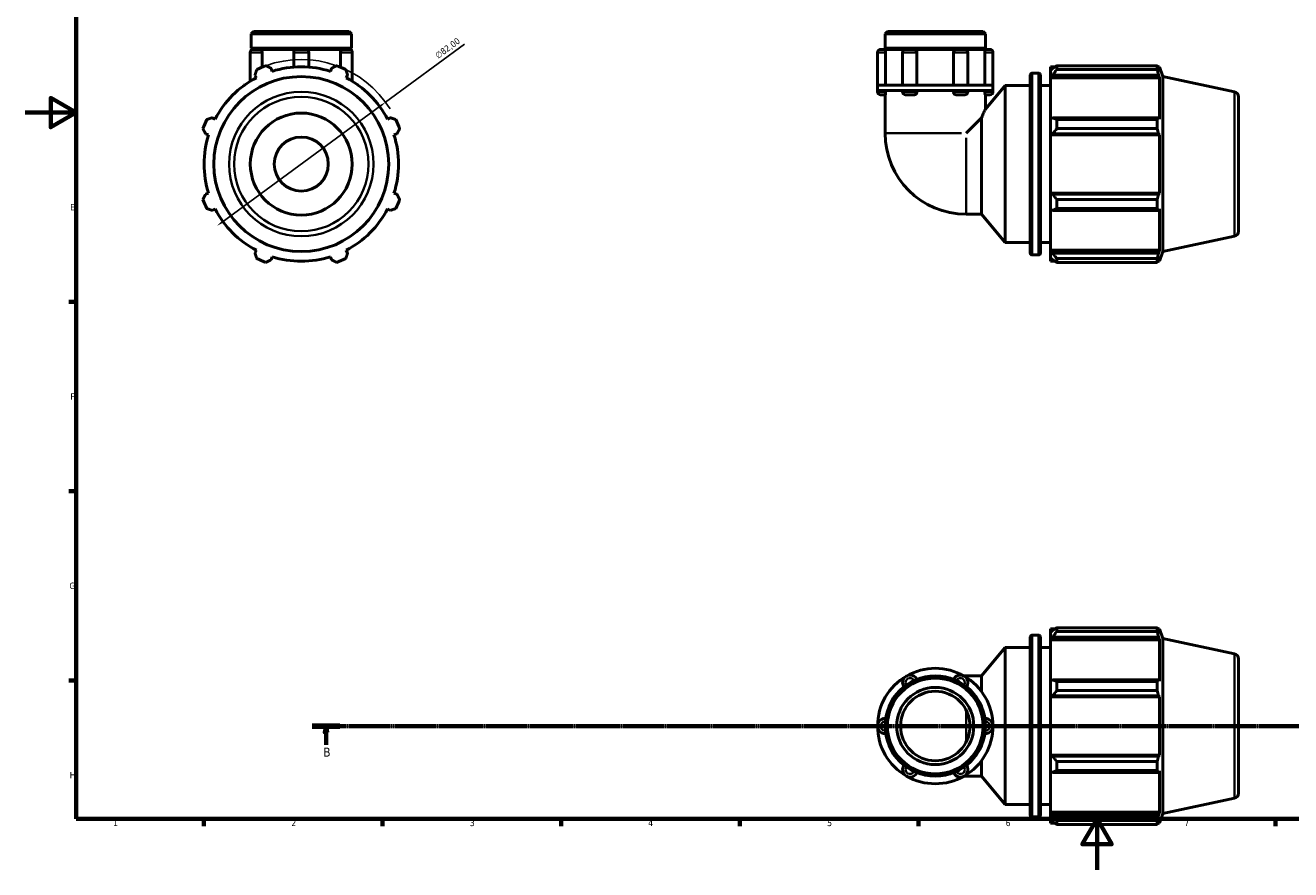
# Model space of a CAD drawing. Header units: millimetres. Extents: x 0 to 931, y 0 to 899.
# Tile 1 of 5: x 0 to 496, y 0 to 331. Entities that reach past the tile are written whole.
import ezdxf

# ---------------------------------------------------------------- set-up
doc = ezdxf.new("R2010")
doc.units = ezdxf.units.MM
doc.linetypes.add('CHAIN', pattern=[0.7087, 0.4724, -0.0591, 0.1181, -0.0591])
for name, color, linetype, lineweight in [('Border (ISO)', 7, 'Continuous', 70), ('Dimension (ISO)', 7, 'Continuous', 25), ('Section Line (ISO)', 7, 'CHAIN', 70), ('Visible (ISO)', 7, 'Continuous', 50), ('Visible Narrow (ISO)', 7, 'Continuous', 35)]:
    doc.layers.add(name, color=color, linetype=linetype, lineweight=lineweight)
doc.styles.add('Label Text (ISO)', font='tahoma.ttf')
doc.styles.add('Note Text (ISO)', font='tahoma.ttf')
doc.dimstyles.new('Default (ISO)', dxfattribs={"dimtxt": 2.5, "dimasz": 2.5, "dimexe": 3.175, "dimexo": 0, "dimgap": 0.762, "dimtad": 1, "dimrnd": 1e-08, "dimzin": 0, "dimtxsty": 'Note Text (ISO)', "dimcen": 0.09, "dimdle": 10, "dimclrd": 256, "dimclre": 256, "dimclrt": 232, "dimazin": 0, "dimtfac": 1.40208, "dimtmove": 0, "dimatfit": 3, "dimfxl": 1, "dimtolj": 1, "dimtzin": 0, "dimlwd": -1, "dimlwe": -1, "dimarcsym": 0})

# ---------------------------------------------------------------- blocks, each defined once
blk = doc.blocks.new('Borders Default Border')
at = {"layer": 'Border (ISO)'}
for p, q in [((20, 222.75), (17.1, 222.75)), ((20, 148.5), (17.1, 148.5)), ((20, 74.25), (17.1, 74.25)), ((70.08, 20), (70.08, 17.1)), ((140.17, 20), (140.17, 17.1)), ((210.25, 20), (210.25, 17.1)), ((280.33, 20), (280.33, 17.1)), ((350.42, 20), (350.42, 17.1)), ((490.58, 20), (490.58, 17.1))]:
    blk.add_line(p, q, dxfattribs=at)
at = {"layer": 'Border (ISO)', "flags": 128}
for points in [[(20, 20), (20, 574), (821, 574), (821, 20), (20, 20)], [(0, 297), (20, 297), (10, 302.77), (10, 291.23), (20, 297)], [(420.5, 0), (420.5, 20), (414.73, 10), (426.27, 10), (420.5, 20)]]:
    blk.add_lwpolyline(points, dxfattribs=at)
at = {"layer": 'Border (ISO)', "color": 232, "true_color": 0xca0064, "char_height": 2.5, "attachment_point": 7, "style": 'Note Text (ISO)'}
for s, insert in [('E', (17.64, 258.63)), ('F', (17.7, 184.38)), ('G', (17.31, 110.08)), ('H', (17.44, 35.88)), ('1', (34.48, 17.1)), ('2', (104.37, 17.1)), ('3', (174.43, 17.05)), ('4', (244.42, 17.1)), ('5', (314.64, 17.05)), ('6', (384.66, 17.05)), ('7', (454.77, 17.1))]:
    blk.add_mtext(s, dxfattribs=dict(at, insert=insert))
blk = doc.blocks.new('2dTransSection0')
at = {"layer": 'Section Line (ISO)', "linetype": 'CHAIN'}
blk.add_line((112.61, 56.35), (745.43, 56.35), dxfattribs=at)
at = {"layer": 'Section Line (ISO)', "linetype": 'Continuous', "lineweight": 140}
blk.add_line((112.61, 56.35), (123.38, 56.35), dxfattribs=at)
at = {"layer": 'Section Line (ISO)', "linetype": 'Continuous'}
for p, q in [((117.99, 56.35), (117.49, 53.85)), ((117.99, 53.85), (117.99, 56.35)), ((118.49, 53.85), (117.99, 56.35)), ((117.49, 53.85), (118.49, 53.85)), ((117.99, 49), (117.99, 53.85))]:
    blk.add_line(p, q, dxfattribs=at)
at = {"layer": 'Section Line (ISO)', "linetype": 'Continuous', "flags": 128}
blk.add_lwpolyline([(118.49, 53.85), (117.99, 56.35), (117.49, 53.85), (118.49, 53.85)], dxfattribs=at)
at = {"layer": 'Section Line (ISO)'}
blk.add_solid([(118.49, 53.85), (117.99, 56.35), (117.49, 53.85), (118.49, 53.85)], dxfattribs=at)
at = {"layer": 'Section Line (ISO)', "insert": (116.92, 44.35), "char_height": 3.5, "attachment_point": 7, "style": 'Label Text (ISO)'}
blk.add_mtext('B', dxfattribs=at)
blk = doc.blocks.new('*D13')
at = {"layer": 'Defpoints', "color": 0, "transparency": 16777216}
for p in [(141.34, 301.06), (75.22, 252.56)]:
    blk.add_point(p, dxfattribs=at)
at = {"layer": 'Dimension (ISO)', "transparency": 16777216}
for p, q in [((141.34, 301.06), (172.32, 323.78)), ((77.24, 254.04), (139.33, 299.58))]:
    blk.add_line(p, q, dxfattribs=at)
blk.add_arc((108.28, 276.81), 41, 31.8232, 109.792, dxfattribs=at)
for points in [[(139.08, 299.91), (139.57, 299.24), (141.34, 301.06)], [(76.99, 254.37), (77.48, 253.7), (75.22, 252.56)]]:
    blk.add_solid(points, dxfattribs=at)
at = {"layer": 'Dimension (ISO)', "color": 232, "true_color": 0xca0064, "transparency": 16777216, "insert": (160.5, 320.04), "char_height": 2.5, "attachment_point": 1, "rotation": 36.2602, "style": 'Note Text (ISO)'}
blk.add_mtext('\\A1;∅82,00', dxfattribs=at)

msp = doc.modelspace()

# ---------------------------------------------------------------- linework, layer by layer
at = {"layer": 'Visible (ISO)'}
for p, q in [((89.501, 328.806), (88.592, 327.897)), ((88.592, 322.306), (88.592, 327.897)), ((127.971, 327.897), (88.592, 327.897)), ((89.501, 328.806), (127.062, 328.806)), ((127.062, 328.806), (127.971, 327.897)), ((127.971, 322.306), (127.971, 327.897)), ((338.247, 328.806), (337.339, 327.897)), ((337.339, 322.306), (337.339, 327.897)), ((376.717, 327.897), (337.339, 327.897)), ((338.247, 328.806), (375.808, 328.806)), ((375.808, 328.806), (376.717, 327.897)), ((376.717, 322.306), (376.717, 327.897)), ((88.277, 320.625), (88.277, 309.267)), ((127.971, 322.306), (88.592, 322.306)), ((89.092, 321.806), (88.592, 322.306)), ((88.592, 321.806), (89.458, 321.806)), ((88.592, 321.428), (88.592, 321.806)), ((89.458, 321.806), (92.184, 321.806)), ((92.184, 321.806), (106.509, 321.806)), ((92.894, 320.625), (92.894, 314.809)), ((105.328, 320.625), (105.328, 314.821)), ((106.509, 321.806), (110.053, 321.806)), ((110.053, 321.806), (124.379, 321.806)), ((111.235, 320.625), (111.235, 314.821)), ((123.668, 314.809), (123.668, 320.625)), ((124.379, 321.806), (127.105, 321.806)), ((127.105, 321.806), (127.971, 321.806)), ((127.471, 321.806), (127.971, 322.306)), ((127.971, 321.428), (127.971, 321.806)), ((128.286, 320.625), (128.286, 309.267)), ((334.385, 320.625), (334.385, 307.806)), ((335.566, 321.806), (337.418, 321.806)), ((376.717, 322.306), (337.339, 322.306)), ((337.839, 321.806), (337.339, 322.306)), ((337.418, 321.806), (345.411, 321.806)), ((337.56, 320.625), (337.56, 307.806)), ((344.23, 320.625), (344.23, 307.806)), ((345.411, 321.806), (348.756, 321.806)), ((348.756, 321.806), (365.299, 321.806)), ((349.844, 320.625), (349.844, 307.806)), ((364.211, 307.806), (364.211, 320.625)), ((365.299, 321.806), (368.644, 321.806)), ((368.644, 321.806), (376.637, 321.806)), ((369.826, 320.625), (369.826, 307.806)), ((376.217, 321.806), (376.717, 322.306)), ((376.495, 307.806), (376.495, 320.625)), ((376.637, 321.806), (378.489, 321.806)), ((379.67, 320.625), (379.67, 307.806)), ((96.815, 313.171), (96.446, 314.344)), ((120.117, 314.344), (119.747, 313.171)), ((402.248, 314.936), (402.248, 313.562)), ((402.248, 314.936), (403.993, 314.936)), ((403.068, 314.344), (402.248, 313.562)), ((402.248, 310.991), (402.248, 313.562)), ((404.708, 315.384), (404.708, 313.901)), ((404.708, 315.384), (444.108, 315.384)), ((444.108, 313.901), (404.708, 313.901)), ((444.108, 313.901), (444.108, 315.384)), ((444.341, 314.936), (445.041, 314.936)), ((445.041, 313.171), (444.641, 314.344)), ((445.041, 313.171), (445.041, 314.936)), ((446.278, 311.13), (445.041, 314.936)), ((90.107, 311.719), (90.675, 310.628)), ((125.888, 310.628), (126.456, 311.719)), ((394.314, 241.936), (394.314, 311.676)), ((395.114, 312.476), (397.481, 312.476)), ((398.281, 311.676), (398.281, 241.936)), ((402.248, 310.991), (403.068, 311.719)), ((402.248, 310.628), (402.248, 310.991)), ((402.248, 310.628), (402.248, 294.602)), ((402.248, 310.628), (445.041, 310.628)), ((403.068, 311.719), (444.641, 311.719)), ((444.641, 311.719), (445.041, 310.628)), ((445.041, 294.412), (445.041, 310.628)), ((446.278, 242.482), (446.278, 311.13)), ((474.443, 305.143), (446.278, 311.13)), ((86.08, 307.806), (85.639, 307.806)), ((85.639, 307.485), (85.639, 307.806)), ((130.924, 307.806), (130.483, 307.806)), ((130.924, 307.485), (130.924, 307.806)), ((345.706, 307.806), (334.385, 307.806)), ((334.385, 305.706), (334.385, 307.806)), ((334.385, 305.706), (334.385, 305.137)), ((345.706, 305.706), (334.385, 305.706)), ((337.418, 303.956), (335.566, 303.956)), ((337.339, 303.956), (337.339, 288.922)), ((337.56, 305.706), (337.56, 305.137)), ((344.23, 305.706), (344.23, 305.137)), ((348.756, 303.956), (345.411, 303.956)), ((368.349, 307.806), (345.706, 307.806)), ((368.349, 305.706), (345.706, 305.706)), ((349.844, 305.706), (349.844, 305.137)), ((364.211, 305.137), (364.211, 305.706)), ((368.644, 303.956), (365.299, 303.956)), ((379.67, 307.806), (368.349, 307.806)), ((379.67, 305.706), (368.349, 305.706)), ((369.826, 305.706), (369.826, 305.137)), ((376.495, 305.137), (376.495, 305.706)), ((378.489, 303.956), (376.637, 303.956)), ((376.717, 298.402), (384.398, 307.556)), ((376.717, 303.956), (376.717, 298.402)), ((379.67, 305.706), (379.67, 307.806)), ((379.67, 305.706), (379.67, 305.137)), ((384.398, 246.056), (384.398, 307.556)), ((384.398, 307.556), (394.314, 307.556)), ((398.281, 307.556), (402.248, 307.556)), ((476.028, 303.186), (476.028, 250.426)), ((74.46, 294.412), (73.369, 294.98)), ((143.194, 294.98), (142.103, 294.412)), ((375.117, 294.895), (369.144, 288.922)), ((375.117, 257.117), (375.117, 294.895)), ((403.068, 294.98), (402.248, 294.602)), ((402.248, 288.395), (402.248, 294.602)), ((444.641, 294.98), (403.068, 294.98)), ((404.708, 294.268), (404.708, 290.689)), ((404.708, 294.268), (444.108, 294.268)), ((444.108, 290.689), (444.108, 294.268)), ((445.041, 294.412), (444.641, 294.98)), ((70.743, 288.642), (71.916, 288.272)), ((144.647, 288.272), (145.82, 288.642)), ((402.248, 288.395), (403.068, 288.642)), ((402.248, 288.272), (402.248, 288.395)), ((402.248, 288.272), (402.248, 265.34)), ((402.248, 288.272), (445.041, 288.272)), ((403.068, 288.642), (444.641, 288.642)), ((444.108, 290.689), (404.708, 290.689)), ((444.641, 288.642), (445.041, 288.272)), ((445.041, 265.34), (445.041, 288.272)), ((71.916, 265.34), (70.743, 264.97)), ((145.82, 264.97), (144.647, 265.34)), ((402.248, 265.217), (402.248, 265.34)), ((402.248, 265.34), (445.041, 265.34)), ((403.068, 264.97), (402.248, 265.217)), ((402.248, 259.01), (402.248, 265.217)), ((444.641, 264.97), (403.068, 264.97)), ((445.041, 265.34), (444.641, 264.97)), ((73.369, 258.632), (74.46, 259.2)), ((142.103, 259.2), (143.194, 258.632)), ((402.248, 259.01), (403.068, 258.632)), ((402.248, 259.01), (402.248, 242.984)), ((403.068, 258.632), (444.641, 258.632)), ((404.708, 262.923), (404.708, 259.344)), ((404.708, 262.923), (444.108, 262.923)), ((444.108, 259.344), (404.708, 259.344)), ((444.108, 259.344), (444.108, 262.923)), ((444.641, 258.632), (445.041, 259.2)), ((445.041, 242.984), (445.041, 259.2)), ((369.144, 257.117), (375.117, 257.117)), ((375.117, 257.117), (384.398, 246.056)), ((474.443, 248.469), (446.278, 242.482)), ((384.398, 246.056), (394.314, 246.056)), ((398.281, 246.056), (402.248, 246.056)), ((90.675, 242.984), (90.107, 241.893)), ((96.446, 239.268), (96.815, 240.441)), ((119.747, 240.441), (120.117, 239.268)), ((126.456, 241.893), (125.888, 242.984)), ((395.114, 241.136), (397.481, 241.136)), ((402.248, 242.621), (402.248, 242.984)), ((402.248, 242.984), (445.041, 242.984)), ((402.248, 240.05), (402.248, 242.621)), ((403.068, 241.893), (402.248, 242.621)), ((402.248, 240.05), (403.068, 239.268)), ((402.248, 240.05), (402.248, 238.676)), ((402.248, 238.676), (403.993, 238.676)), ((444.641, 241.893), (403.068, 241.893)), ((404.708, 239.711), (404.708, 238.228)), ((404.708, 239.711), (444.108, 239.711)), ((444.108, 238.228), (444.108, 239.711)), ((444.341, 238.676), (445.041, 238.676)), ((445.041, 242.984), (444.641, 241.893)), ((444.641, 239.268), (445.041, 240.441)), ((446.278, 242.482), (445.041, 238.676)), ((445.041, 238.676), (445.041, 240.441)), ((444.108, 238.228), (404.708, 238.228)), ((402.248, 94.48), (402.248, 93.106)), ((402.248, 94.48), (403.993, 94.48)), ((404.708, 94.928), (404.708, 93.445)), ((404.708, 94.928), (444.108, 94.928)), ((444.108, 93.445), (444.108, 94.928)), ((444.341, 94.48), (445.041, 94.48)), ((445.041, 92.715), (445.041, 94.48)), ((446.278, 90.673), (445.041, 94.48)), ((394.314, 21.48), (394.314, 91.22)), ((395.114, 92.02), (397.481, 92.02)), ((398.281, 91.22), (398.281, 21.48)), ((403.068, 93.888), (402.248, 93.106)), ((402.248, 90.535), (402.248, 93.106)), ((402.248, 90.535), (403.068, 91.262)), ((402.248, 90.171), (402.248, 90.535)), ((402.248, 90.171), (402.248, 74.145)), ((402.248, 90.171), (445.041, 90.171)), ((403.068, 91.262), (444.641, 91.262)), ((444.108, 93.445), (404.708, 93.445)), ((445.041, 92.715), (444.641, 93.888)), ((444.641, 91.262), (445.041, 90.171)), ((445.041, 73.956), (445.041, 90.171)), ((446.278, 22.026), (446.278, 90.673)), ((474.443, 84.686), (446.278, 90.673)), ((375.117, 76.039), (384.398, 87.1)), ((384.398, 25.6), (384.398, 87.1)), ((384.398, 87.1), (394.314, 87.1)), ((398.281, 87.1), (402.248, 87.1)), ((476.028, 82.73), (476.028, 29.969)), ((369.144, 76.039), (368.209, 76.039)), ((369.144, 76.039), (375.117, 76.039)), ((375.117, 69.969), (375.117, 76.039)), ((403.068, 74.524), (402.248, 74.145)), ((444.641, 74.524), (403.068, 74.524)), ((445.041, 73.956), (444.641, 74.524)), ((402.248, 67.939), (402.248, 74.145)), ((404.708, 73.812), (404.708, 70.232)), ((404.708, 73.812), (444.108, 73.812)), ((444.108, 70.232), (404.708, 70.232)), ((444.108, 70.232), (444.108, 73.812)), ((402.248, 67.939), (403.068, 68.185)), ((402.248, 67.816), (402.248, 67.939)), ((402.248, 67.816), (402.248, 44.884)), ((402.248, 67.816), (445.041, 67.816)), ((403.068, 68.185), (444.641, 68.185)), ((444.641, 68.185), (445.041, 67.816)), ((445.041, 44.884), (445.041, 67.816)), ((402.248, 44.76), (402.248, 44.884)), ((402.248, 44.884), (445.041, 44.884)), ((402.248, 38.554), (402.248, 44.76)), ((403.068, 44.514), (402.248, 44.76)), ((445.041, 44.884), (444.641, 44.514)), ((375.117, 36.66), (375.117, 42.731)), ((444.641, 44.514), (403.068, 44.514)), ((404.708, 42.467), (404.708, 38.887)), ((404.708, 42.467), (444.108, 42.467)), ((444.108, 38.887), (444.108, 42.467)), ((368.209, 36.66), (369.144, 36.66)), ((369.144, 36.66), (375.117, 36.66)), ((375.117, 36.66), (384.398, 25.6)), ((402.248, 38.554), (402.248, 22.528)), ((402.248, 38.554), (403.068, 38.175)), ((403.068, 38.175), (444.641, 38.175)), ((444.108, 38.887), (404.708, 38.887)), ((444.641, 38.175), (445.041, 38.743)), ((445.041, 22.528), (445.041, 38.743)), ((384.398, 25.6), (394.314, 25.6)), ((398.281, 25.6), (402.248, 25.6)), ((474.443, 28.013), (446.278, 22.026)), ((395.114, 20.68), (397.481, 20.68)), ((402.248, 22.164), (402.248, 22.528)), ((402.248, 22.528), (445.041, 22.528)), ((402.248, 19.593), (402.248, 22.164)), ((403.068, 21.437), (402.248, 22.164)), ((444.641, 21.437), (403.068, 21.437)), ((445.041, 22.528), (444.641, 21.437)), ((444.641, 18.811), (445.041, 19.984)), ((446.278, 22.026), (445.041, 18.22)), ((445.041, 18.22), (445.041, 19.984)), ((402.248, 19.593), (402.248, 18.22)), ((402.248, 19.593), (403.068, 18.811)), ((402.248, 18.22), (403.993, 18.22)), ((404.708, 19.254), (404.708, 17.772)), ((404.708, 19.254), (444.108, 19.254)), ((444.108, 17.772), (404.708, 17.772)), ((444.108, 17.772), (444.108, 19.254)), ((444.341, 18.22), (445.041, 18.22))]:
    msp.add_line(p, q, dxfattribs=at)
for centre, radius in [((108.281, 276.806), 34.324), ((108.281, 276.806), 20), ((108.281, 276.806), 10.602), ((357.028, 56.35), 19.689), ((357.028, 56.35), 18.78), ((357.028, 56.35), 15.146), ((357.028, 56.35), 13.631)]:
    msp.add_circle(centre, radius, dxfattribs=at)
for centre, radius, start, end in [((89.458, 320.625), 1.181, 90, 180), ((106.509, 320.625), 1.181, 90, 180), ((110.053, 320.625), 1.181, 0, 90), ((127.105, 320.625), 1.181, 0, 90), ((335.566, 320.625), 1.181, 90, 180), ((345.411, 320.625), 1.181, 90, 180), ((368.644, 320.625), 1.181, 0, 90), ((378.489, 320.625), 1.181, 0, 90), ((108.281, 276.806), 41, 109.79198, 115.20802), ((108.281, 276.806), 38.13, 72.5, 107.5), ((108.281, 276.806), 41, 64.79198, 70.20802), ((108.281, 276.806), 38.13, 117.5, 152.5), ((108.281, 276.806), 38.13, 27.5, 62.5), ((395.114, 311.676), 0.8, 90, 180), ((397.481, 311.676), 0.8, 0, 90), ((335.566, 305.137), 1.181, 180, 270), ((345.411, 305.137), 1.181, 180, 270), ((368.644, 305.137), 1.181, 270, 0), ((378.489, 305.137), 1.181, 270, 0), ((474.028, 303.186), 2, 0, 78), ((108.281, 276.806), 41, 154.79198, 160.20802), ((108.281, 276.806), 41, 19.79198, 25.20802), ((108.281, 276.806), 38.13, 162.5, 197.5), ((108.281, 276.806), 38.13, 342.5, 17.5), ((369.144, 288.922), 31.806, 180, 270), ((108.281, 276.806), 41, 199.79198, 205.20802), ((108.281, 276.806), 38.13, 207.5, 242.5), ((108.281, 276.806), 38.13, 297.5, 332.5), ((108.281, 276.806), 41, 334.79198, 340.20802), ((474.028, 250.426), 2, 282, 0), ((108.281, 276.806), 41, 244.79198, 250.20802), ((108.281, 276.806), 38.13, 252.5, 287.5), ((108.281, 276.806), 41, 289.79198, 295.20802), ((395.114, 241.936), 0.8, 180, 270), ((397.481, 241.936), 0.8, 270, 0), ((395.114, 91.22), 0.8, 90, 180), ((397.481, 91.22), 0.8, 0, 90), ((474.028, 82.73), 2, 0, 78), ((357.028, 56.35), 22.643, 120, 180), ((347.183, 73.401), 2.953, 25.69878, 214.30122), ((357.028, 56.35), 22.643, 60, 120), ((366.872, 73.401), 2.953, 325.69878, 154.30122), ((357.028, 56.35), 22.643, 0, 60), ((337.339, 56.35), 2.953, 85.69878, 274.30122), ((357.028, 56.35), 22.643, 180, 240), ((357.028, 56.35), 22.643, 300, 0), ((376.717, 56.35), 2.953, 265.69878, 94.30122), ((347.183, 39.298), 2.953, 145.69878, 334.30122), ((366.872, 39.298), 2.953, 205.69878, 34.30122), ((357.028, 56.35), 22.643, 240, 300), ((474.028, 29.969), 2, 282, 0), ((395.114, 21.48), 0.8, 180, 270), ((397.481, 21.48), 0.8, 270, 0)]:
    msp.add_arc(centre, radius, start, end, dxfattribs=at)
for points, knots in [([(92.184, 321.806), (92.266, 321.806), (92.349, 321.78), (92.514, 321.676), (92.594, 321.594), (92.731, 321.384), (92.787, 321.258), (92.867, 320.978), (92.89, 320.828), (92.894, 320.658), (92.894, 320.641), (92.894, 320.625)], [0.37241139, 0.37241139, 0.37241139, 0.37241139, 0.41523227, 0.41523227, 0.46145737, 0.46145737, 0.50766553, 0.50766553, 0.55376383, 0.55376383, 0.5587216, 0.5587216, 0.5587216, 0.5587216]), ([(123.668, 320.625), (123.668, 320.773), (123.686, 320.919), (123.754, 321.2), (123.806, 321.33), (123.936, 321.553), (124.013, 321.642), (124.181, 321.767), (124.27, 321.801), (124.366, 321.806), (124.372, 321.806), (124.379, 321.806)], [0.18630901, 0.18630901, 0.18630901, 0.18630901, 0.23071731, 0.23071731, 0.27681839, 0.27681839, 0.32302976, 0.32302976, 0.36925277, 0.36925277, 0.37261743, 0.37261743, 0.37261743, 0.37261743]), ([(337.418, 321.806), (337.431, 321.806), (337.445, 321.78), (337.476, 321.676), (337.492, 321.594), (337.522, 321.384), (337.535, 321.258), (337.553, 320.978), (337.559, 320.828), (337.56, 320.658), (337.56, 320.641), (337.56, 320.625)], [0.37241139, 0.37241139, 0.37241139, 0.37241139, 0.41523227, 0.41523227, 0.46145737, 0.46145737, 0.50766553, 0.50766553, 0.55376383, 0.55376383, 0.5587216, 0.5587216, 0.5587216, 0.5587216]), ([(348.756, 321.806), (348.885, 321.806), (349.014, 321.78), (349.269, 321.676), (349.391, 321.594), (349.599, 321.384), (349.684, 321.258), (349.803, 320.978), (349.837, 320.828), (349.844, 320.658), (349.844, 320.641), (349.844, 320.625)], [0.37241139, 0.37241139, 0.37241139, 0.37241139, 0.41523227, 0.41523227, 0.46145737, 0.46145737, 0.50766553, 0.50766553, 0.55376383, 0.55376383, 0.5587216, 0.5587216, 0.5587216, 0.5587216]), ([(364.211, 320.625), (364.211, 320.773), (364.237, 320.919), (364.34, 321.2), (364.418, 321.33), (364.615, 321.553), (364.732, 321.642), (364.99, 321.767), (365.129, 321.801), (365.279, 321.806), (365.289, 321.806), (365.299, 321.806)], [0.18630901, 0.18630901, 0.18630901, 0.18630901, 0.23071731, 0.23071731, 0.27681839, 0.27681839, 0.32302976, 0.32302976, 0.36925277, 0.36925277, 0.37261743, 0.37261743, 0.37261743, 0.37261743]), ([(376.495, 320.625), (376.495, 320.773), (376.5, 320.919), (376.516, 321.2), (376.528, 321.33), (376.556, 321.553), (376.572, 321.642), (376.604, 321.767), (376.62, 321.801), (376.635, 321.806), (376.636, 321.806), (376.637, 321.806)], [0.18630901, 0.18630901, 0.18630901, 0.18630901, 0.23071731, 0.23071731, 0.27681839, 0.27681839, 0.32302976, 0.32302976, 0.36925277, 0.36925277, 0.37261743, 0.37261743, 0.37261743, 0.37261743]), ([(337.56, 305.137), (337.56, 304.989), (337.556, 304.843), (337.54, 304.562), (337.528, 304.432), (337.499, 304.209), (337.483, 304.12), (337.451, 303.995), (337.435, 303.961), (337.42, 303.956), (337.419, 303.956), (337.418, 303.956)], [0.18630901, 0.18630901, 0.18630901, 0.18630901, 0.23071731, 0.23071731, 0.27681839, 0.27681839, 0.32302976, 0.32302976, 0.36925277, 0.36925277, 0.37261743, 0.37261743, 0.37261743, 0.37261743]), ([(349.844, 305.137), (349.844, 304.989), (349.818, 304.843), (349.716, 304.562), (349.638, 304.432), (349.441, 304.209), (349.323, 304.12), (349.065, 303.995), (348.926, 303.961), (348.776, 303.956), (348.766, 303.956), (348.756, 303.956)], [0.18630901, 0.18630901, 0.18630901, 0.18630901, 0.23071731, 0.23071731, 0.27681839, 0.27681839, 0.32302976, 0.32302976, 0.36925277, 0.36925277, 0.37261743, 0.37261743, 0.37261743, 0.37261743]), ([(365.299, 303.956), (365.17, 303.956), (365.041, 303.982), (364.786, 304.086), (364.665, 304.168), (364.456, 304.378), (364.372, 304.504), (364.252, 304.784), (364.218, 304.934), (364.211, 305.104), (364.211, 305.121), (364.211, 305.137)], [0.37241139, 0.37241139, 0.37241139, 0.37241139, 0.41523227, 0.41523227, 0.46145737, 0.46145737, 0.50766553, 0.50766553, 0.55376383, 0.55376383, 0.5587216, 0.5587216, 0.5587216, 0.5587216]), ([(376.637, 303.956), (376.624, 303.956), (376.61, 303.982), (376.579, 304.086), (376.563, 304.168), (376.533, 304.378), (376.52, 304.504), (376.502, 304.784), (376.496, 304.934), (376.495, 305.104), (376.495, 305.121), (376.495, 305.137)], [0.37241139, 0.37241139, 0.37241139, 0.37241139, 0.41523227, 0.41523227, 0.46145737, 0.46145737, 0.50766553, 0.50766553, 0.55376383, 0.55376383, 0.5587216, 0.5587216, 0.5587216, 0.5587216]), ([(375.117, 294.895), (375.307, 295.332), (375.486, 295.735), (375.943, 296.749), (376.225, 297.358), (376.614, 298.186), (376.717, 298.402), (376.717, 298.402)], [7.47073957, 7.47073957, 7.47073957, 7.47073957, 7.65484813, 7.65484813, 7.99048725, 7.99048725, 8.32612637, 8.32612637, 8.32612637, 8.32612637])]:
    msp.add_open_spline(points, degree=3, knots=knots, dxfattribs=at)
for points, weights in [([(90.107, 311.719), (90.456, 312.788), (90.819, 313.901)], [1.00305946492, 1.00193760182, 1]), ([(94.399, 315.384), (95.443, 314.854), (96.446, 314.344)], [1, 1.00193760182, 1.00305946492]), ([(120.117, 314.344), (121.12, 314.854), (122.164, 315.384)], [1.00305946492, 1.00193760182, 1]), ([(125.744, 313.901), (126.107, 312.788), (126.456, 311.719)], [1, 1.00193760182, 1.00305946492]), ([(404.708, 315.384), (403.855, 314.854), (403.068, 314.344)], [1.01731783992, 1.01225820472, 1.00640151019]), ([(403.068, 311.719), (403.855, 312.788), (404.708, 313.901)], [1.00640151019, 1.01225820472, 1.01731783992]), ([(444.108, 315.384), (444.385, 314.854), (444.641, 314.344)], [1, 1.00193760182, 1.00305946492]), ([(444.641, 311.719), (444.385, 312.788), (444.108, 313.901)], [1.00305946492, 1.00193760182, 1]), ([(71.186, 294.268), (72.3, 294.632), (73.369, 294.98)], [1, 1.00193760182, 1.00305946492]), ([(143.194, 294.98), (144.263, 294.632), (145.377, 294.268)], [1.00305946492, 1.00193760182, 1]), ([(404.708, 294.268), (403.855, 294.632), (403.068, 294.98)], [1.01731783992, 1.01225820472, 1.00640151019]), ([(444.108, 294.268), (444.385, 294.632), (444.641, 294.98)], [1, 1.00193760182, 1.00305946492]), ([(70.743, 288.642), (70.234, 289.644), (69.703, 290.689)], [1.00305946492, 1.00193760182, 1]), ([(146.859, 290.689), (146.329, 289.644), (145.82, 288.642)], [1, 1.00193760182, 1.00305946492]), ([(403.068, 288.642), (403.855, 289.644), (404.708, 290.689)], [1.00640151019, 1.01225820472, 1.01731783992]), ([(444.641, 288.642), (444.385, 289.644), (444.108, 290.689)], [1.00305946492, 1.00193760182, 1]), ([(69.703, 262.923), (70.234, 263.968), (70.743, 264.97)], [1, 1.00193760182, 1.00305946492]), ([(145.82, 264.97), (146.329, 263.968), (146.859, 262.923)], [1.00305946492, 1.00193760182, 1]), ([(404.708, 262.923), (403.855, 263.968), (403.068, 264.97)], [1.01731783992, 1.01225820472, 1.00640151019]), ([(444.108, 262.923), (444.385, 263.968), (444.641, 264.97)], [1, 1.00193760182, 1.00305946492]), ([(73.369, 258.632), (72.3, 258.98), (71.186, 259.344)], [1.00305946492, 1.00193760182, 1]), ([(145.377, 259.344), (144.263, 258.98), (143.194, 258.632)], [1, 1.00193760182, 1.00305946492]), ([(403.068, 258.632), (403.855, 258.98), (404.708, 259.344)], [1.00640151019, 1.01225820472, 1.01731783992]), ([(444.641, 258.632), (444.385, 258.98), (444.108, 259.344)], [1.00305946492, 1.00193760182, 1]), ([(90.819, 239.711), (90.456, 240.824), (90.107, 241.893)], [1, 1.00193760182, 1.00305946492]), ([(96.446, 239.268), (95.443, 238.758), (94.399, 238.228)], [1.00305946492, 1.00193760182, 1]), ([(122.164, 238.228), (121.12, 238.758), (120.117, 239.268)], [1, 1.00193760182, 1.00305946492]), ([(126.456, 241.893), (126.107, 240.824), (125.744, 239.711)], [1.00305946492, 1.00193760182, 1]), ([(404.708, 239.711), (403.855, 240.824), (403.068, 241.893)], [1.01731783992, 1.01225820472, 1.00640151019]), ([(403.068, 239.268), (403.855, 238.758), (404.708, 238.228)], [1.00640151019, 1.01225820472, 1.01731783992]), ([(444.108, 239.711), (444.385, 240.824), (444.641, 241.893)], [1, 1.00193760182, 1.00305946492]), ([(444.641, 239.268), (444.385, 238.758), (444.108, 238.228)], [1.00305946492, 1.00193760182, 1]), ([(404.708, 94.928), (403.855, 94.397), (403.068, 93.888)], [1.01731783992, 1.01225820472, 1.00640151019]), ([(444.108, 94.928), (444.385, 94.397), (444.641, 93.888)], [1, 1.00193760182, 1.00305946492]), ([(403.068, 91.262), (403.855, 92.331), (404.708, 93.445)], [1.00640151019, 1.01225820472, 1.01731783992]), ([(444.641, 91.262), (444.385, 92.331), (444.108, 93.445)], [1.00305946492, 1.00193760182, 1]), ([(404.708, 73.812), (403.855, 74.175), (403.068, 74.524)], [1.01731783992, 1.01225820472, 1.00640151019]), ([(444.108, 73.812), (444.385, 74.175), (444.641, 74.524)], [1, 1.00193760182, 1.00305946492]), ([(403.068, 68.185), (403.855, 69.188), (404.708, 70.232)], [1.00640151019, 1.01225820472, 1.01731783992]), ([(444.641, 68.185), (444.385, 69.188), (444.108, 70.232)], [1.00305946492, 1.00193760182, 1]), ([(404.708, 42.467), (403.855, 43.511), (403.068, 44.514)], [1.01731783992, 1.01225820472, 1.00640151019]), ([(444.108, 42.467), (444.385, 43.511), (444.641, 44.514)], [1, 1.00193760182, 1.00305946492]), ([(403.068, 38.175), (403.855, 38.524), (404.708, 38.887)], [1.00640151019, 1.01225820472, 1.01731783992]), ([(444.641, 38.175), (444.385, 38.524), (444.108, 38.887)], [1.00305946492, 1.00193760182, 1]), ([(404.708, 19.254), (403.855, 20.368), (403.068, 21.437)], [1.01731783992, 1.01225820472, 1.00640151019]), ([(444.108, 19.254), (444.385, 20.368), (444.641, 21.437)], [1, 1.00193760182, 1.00305946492]), ([(403.068, 18.811), (403.855, 18.302), (404.708, 17.772)], [1.00640151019, 1.01225820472, 1.01731783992]), ([(444.641, 18.811), (444.385, 18.302), (444.108, 17.772)], [1.00305946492, 1.00193760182, 1])]:
    msp.add_rational_spline(points, weights, degree=2, dxfattribs=at)
at = {"layer": 'Visible Narrow (ISO)'}
for p, q in [((92.621, 320.625), (88.294, 320.625)), ((111.198, 320.625), (105.364, 320.625)), ((128.269, 320.625), (123.942, 320.625)), ((337.317, 320.625), (334.395, 320.625)), ((349.648, 320.625), (344.256, 320.625)), ((369.799, 320.625), (364.407, 320.625)), ((379.66, 320.625), (376.738, 320.625)), ((395.114, 312.037), (395.114, 241.575)), ((397.481, 241.575), (397.481, 312.037)), ((334.395, 305.137), (337.317, 305.137)), ((344.256, 305.137), (349.648, 305.137)), ((364.407, 305.137), (369.799, 305.137)), ((376.738, 305.137), (379.66, 305.137)), ((474.443, 248.818), (474.443, 304.794)), ((337.461, 288.922), (367.339, 288.922)), ((369.144, 257.239), (369.144, 287.117)), ((395.114, 91.58), (395.114, 21.119)), ((397.481, 21.119), (397.481, 91.58)), ((474.443, 28.362), (474.443, 84.337)), ((369.144, 75.532), (369.144, 76.037)), ((369.144, 50.688), (369.144, 62.011)), ((369.144, 36.662), (369.144, 37.167))]:
    msp.add_line(p, q, dxfattribs=at)
for radius in [28.337, 26.38]:
    msp.add_circle((108.281, 276.806), radius, dxfattribs=at)
for centre, start, end in [((347.183, 73.401), 36.67874, 203.32126), ((366.872, 73.401), 336.67874, 143.32126), ((337.339, 56.35), 96.67874, 263.32126), ((376.717, 56.35), 276.67874, 83.32126), ((347.183, 39.298), 156.67874, 323.32126), ((366.872, 39.298), 216.67874, 23.32126)]:
    msp.add_arc(centre, 1.772, start, end, dxfattribs=at)

# ---------------------------------------------------------------- block references
msp.add_blockref('Borders Default Border', (0, 0))
at = {"layer": 'Section Line (ISO)'}
msp.add_blockref('2dTransSection0', (0, 0), dxfattribs=at)

# ---------------------------------------------------------------- dimensions: what is measured, and where the dimension line sits
at = {"layer": 'Dimension (ISO)'}
dim = msp.add_diameter_dim_2p(p1=(75.221, 252.556), p2=(141.341, 301.056), dimstyle='Default (ISO)', override={"dimdec": 2, "dimlfac": 1, "dimtp": 0, "dimtm": 0, "dimtdec": 2, "dimatfit": 2}, dxfattribs=at)
dim.commit()
dim.dimension.update_dxf_attribs({"geometry": '*D13', "text_midpoint": (167.277, 320.08), "dimtype": 163})

doc.saveas('drawing.dxf')
